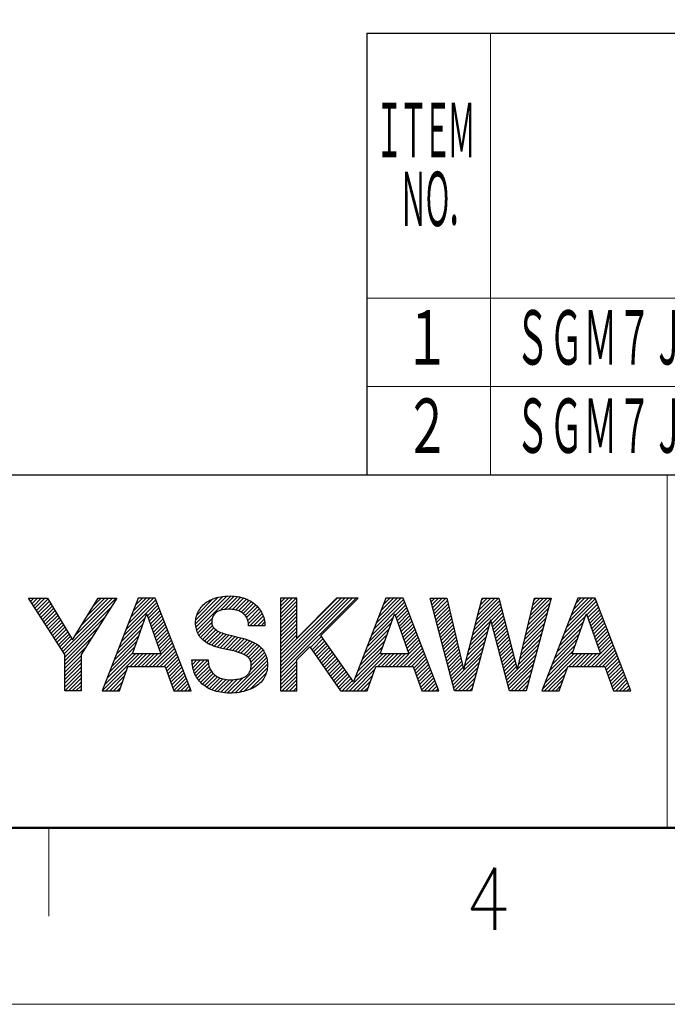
# Model space of a CAD drawing. Header units: millimetres. Extents: x 0 to 840, y 0 to 594.
# Tile 6 of 139: x 317 to 390, y 0 to 112. Entities that reach past the tile are written whole.
import ezdxf

# ---------------------------------------------------------------- set-up
doc = ezdxf.new("R2010")
doc.units = ezdxf.units.MM
doc.header["$LTSCALE"] = 0.36378
doc.layers.add('NoLayerName_001', color=7, linetype='Continuous')
doc.styles.get("Standard").update_dxf_attribs({"font": 'txt', "bigfont": 'extfont2'})

msp = doc.modelspace()

# ---------------------------------------------------------------- linework, layer by layer
at = {"layer": 'NoLayerName_001', "color": 7, "linetype": 'Continuous', "lineweight": 25}
for p, q in [((356, 110), (356, 60)), ((356, 110), (820, 110)), ((50, 60), (820, 60)), ((317.6831, 45.9997), (319.828, 45.9997)), ((321.8025, 39.6261), (317.6831, 45.9997)), ((317.7514, 45.894), (317.8571, 45.9997)), ((317.918, 45.6363), (318.2814, 45.9997)), ((318.0845, 45.3786), (318.7056, 45.9997)), ((318.2511, 45.1209), (319.1299, 45.9997)), ((318.4176, 44.8632), (319.5542, 45.9997)), ((318.5842, 44.6055), (319.8849, 45.9063)), ((319.828, 45.9997), (322.6899, 41.2994)), ((321.5823, 39.9669), (327.613, 45.9975)), ((322.6899, 41.2994), (325.5653, 45.9987)), ((323.004, 41.8128), (327.189, 45.9978)), ((327.7032, 45.9975), (323.64, 39.6321)), ((323.6728, 42.9059), (326.7649, 45.998)), ((324.3417, 43.9991), (326.3409, 45.9983)), ((325.0105, 45.0922), (325.9169, 45.9985)), ((325.5653, 45.9987), (327.7032, 45.9975)), ((330.0894, 45.9975), (326.0412, 35.5136)), ((328.7116, 42.4292), (332.1111, 45.8288)), ((328.9784, 43.1204), (331.8557, 45.9976)), ((329.2453, 43.8115), (331.4314, 45.9976)), ((329.5122, 44.5026), (331.0071, 45.9975)), ((329.779, 45.1938), (330.5828, 45.9975)), ((330.0459, 45.8849), (330.1585, 45.9975)), ((332.0459, 45.9976), (330.0894, 45.9975)), ((336.096, 35.5148), (332.0459, 45.9976)), ((336.615, 43.1202), (339.7016, 46.2067)), ((336.6366, 43.566), (339.1771, 46.1065)), ((336.6524, 42.7333), (340.1545, 46.2354)), ((336.7402, 42.3969), (340.5944, 46.251)), ((336.7698, 44.1235), (338.5653, 45.919)), ((339.3471, 44.5795), (340.9899, 46.2223)), ((339.8933, 44.7014), (341.3728, 46.1809)), ((340.3631, 44.747), (341.721, 46.1048)), ((340.7755, 44.7351), (342.0492, 46.0088)), ((341.1337, 44.669), (342.356, 45.8913)), ((341.4625, 44.5736), (342.6478, 45.7589)), ((348.0686, 45.9977), (346.2297, 45.9977)), ((346.2297, 45.9977), (346.2297, 35.5134)), ((346.2297, 45.9466), (346.2807, 45.9977)), ((346.2297, 45.5224), (346.705, 45.9977)), ((346.2297, 45.0981), (347.1293, 45.9977)), ((346.2297, 44.6738), (347.5535, 45.9977)), ((346.2297, 44.2496), (347.9778, 45.9977)), ((346.2297, 39.5827), (352.6447, 45.9976)), ((346.2297, 39.1584), (353.0689, 45.9976)), ((346.2297, 38.7341), (353.4932, 45.9976)), ((346.2297, 38.3099), (353.9174, 45.9976)), ((346.2297, 37.8856), (354.3417, 45.9976)), ((346.2297, 37.4613), (354.766, 45.9976)), ((348.0686, 41.4655), (348.0686, 45.9977)), ((352.5716, 45.9976), (348.0686, 41.4655)), ((350.8026, 41.7706), (355.0041, 45.9976)), ((355.0041, 45.9976), (352.5716, 45.9976)), ((358.1491, 45.9975), (354.4939, 36.5316)), ((356.8079, 42.5241), (360.1544, 45.8707)), ((357.0748, 43.2153), (359.8571, 45.9976)), ((357.3417, 43.9064), (359.4328, 45.9976)), ((357.6086, 44.5976), (359.0085, 45.9975)), ((357.8754, 45.2887), (358.5842, 45.9975)), ((358.1423, 45.9799), (358.1599, 45.9975)), ((360.1054, 45.9976), (358.1491, 45.9975)), ((364.1557, 35.5148), (360.1054, 45.9976)), ((363.1509, 45.9977), (365.0313, 45.9977)), ((365.9301, 35.5136), (363.1509, 45.9977)), ((363.1719, 45.9183), (363.2513, 45.9977)), ((363.2608, 45.5829), (363.6756, 45.9977)), ((363.3497, 45.2476), (364.0998, 45.9977)), ((363.4386, 44.9122), (364.5241, 45.9977)), ((363.5275, 44.5769), (364.9484, 45.9977)), ((365.0313, 45.9977), (366.9378, 37.9821)), ((366.9685, 37.9821), (369.0594, 45.9977)), ((368.414, 43.5236), (370.8881, 45.9977)), ((368.5637, 44.0976), (370.4638, 45.9977)), ((368.7135, 44.6716), (370.0395, 45.9977)), ((368.8632, 45.2456), (369.6153, 45.9977)), ((369.0129, 45.8196), (369.191, 45.9977)), ((369.0594, 45.9977), (370.9295, 45.9977)), ((370.9295, 45.9977), (373.0133, 37.9821)), ((373.0506, 37.9845), (374.9521, 45.9977)), ((376.837, 45.9977), (374.0418, 35.5136)), ((374.3686, 43.5385), (376.8278, 45.9977)), ((374.5006, 44.0948), (376.4035, 45.9977)), ((374.6325, 44.651), (375.9792, 45.9977)), ((374.7645, 45.2073), (375.555, 45.9977)), ((374.8965, 45.7635), (375.1307, 45.9977)), ((374.9521, 45.9977), (376.837, 45.9977)), ((379.8623, 45.9975), (375.8141, 35.5136)), ((378.5688, 42.6475), (381.8467, 45.9254)), ((378.8356, 43.3387), (381.4945, 45.9976)), ((379.1025, 44.0298), (381.0703, 45.9975)), ((379.3694, 44.7209), (380.646, 45.9975)), ((379.6363, 45.4121), (380.2217, 45.9975)), ((381.8188, 45.9976), (379.8623, 45.9975)), ((385.8689, 35.5148), (381.8188, 45.9976)), ((318.7508, 44.3478), (320.0455, 45.6426)), ((318.9173, 44.0901), (320.2061, 45.3788)), ((319.0839, 43.8324), (320.3666, 45.1151)), ((319.2504, 43.5747), (320.5272, 44.8514)), ((321.7489, 39.7092), (327.1136, 45.0739)), ((328.4447, 41.7381), (332.2293, 45.5227)), ((331.1478, 44.017), (332.3476, 45.2167)), ((331.2584, 43.7032), (332.4658, 44.9107)), ((341.7509, 44.4377), (342.914, 45.6008)), ((341.9949, 44.2575), (343.1704, 45.433)), ((342.2092, 44.0475), (343.3975, 45.2358)), ((342.3876, 43.8016), (343.6179, 45.0319)), ((342.5079, 43.4977), (343.8053, 44.795)), ((346.2297, 43.8253), (348.0686, 45.6642)), ((346.2297, 43.401), (348.0686, 45.2399)), ((346.2297, 42.9768), (348.0686, 44.8157)), ((356.541, 41.833), (360.2727, 45.5646)), ((359.1923, 44.06), (360.3909, 45.2586)), ((359.3029, 43.7463), (360.5092, 44.9526)), ((359.4134, 43.4326), (360.6274, 44.6466)), ((363.6164, 44.2415), (365.0969, 45.722)), ((363.7053, 43.9061), (365.1784, 45.3792)), ((363.7942, 43.5708), (365.26, 45.0365)), ((363.8831, 43.2354), (365.3415, 44.6938)), ((367.9648, 41.8017), (371.1836, 45.0204)), ((368.1146, 42.3757), (371.0961, 45.3572)), ((368.2643, 42.9497), (371.0085, 45.6939)), ((370.0322, 43.4448), (371.2711, 44.6837)), ((374.1046, 42.426), (376.5319, 44.8533)), ((374.2366, 42.9822), (376.6861, 45.4318)), ((378.3019, 41.9564), (381.9649, 45.6194)), ((380.8859, 44.1162), (382.0831, 45.3134)), ((380.9964, 43.8024), (382.2014, 45.0073)), ((381.107, 43.4887), (382.3196, 44.7013)), ((319.417, 43.317), (320.6877, 44.5877)), ((319.5836, 43.0593), (320.8483, 44.324)), ((319.7501, 42.8016), (321.0089, 44.0603)), ((319.9167, 42.5439), (321.1694, 43.7966)), ((320.0833, 42.2862), (321.33, 43.5329)), ((321.8025, 39.3386), (326.3648, 43.9009)), ((328.1778, 41.0469), (330.8997, 43.7688)), ((329.4562, 39.6882), (331.0488, 44.1904)), ((331.0488, 44.1904), (331.0867, 44.1904)), ((331.0867, 44.1904), (332.6729, 39.6882)), ((331.3689, 43.3895), (332.584, 44.6046)), ((331.4794, 43.0758), (332.7023, 44.2986)), ((331.59, 42.762), (332.8205, 43.9926)), ((331.7005, 42.4483), (332.9388, 43.6866)), ((336.8484, 42.0807), (338.5045, 43.7369)), ((342.5807, 43.1462), (343.9854, 44.5508)), ((342.7512, 42.8924), (344.1301, 44.2713)), ((343.1749, 42.8918), (344.2607, 43.9777)), ((343.5985, 42.8912), (344.3567, 43.6493)), ((346.2297, 42.5525), (348.0686, 44.3914)), ((346.2297, 42.1283), (348.0686, 43.9671)), ((346.2297, 41.704), (348.0686, 43.5429)), ((356.2741, 41.1418), (358.9913, 43.859)), ((357.5156, 39.6882), (359.1086, 44.1904)), ((359.1086, 44.1904), (359.1464, 44.1904)), ((359.1464, 44.1904), (360.7326, 39.6882)), ((359.5239, 43.1188), (360.7456, 44.3406)), ((359.6345, 42.8051), (360.8639, 44.0345)), ((359.745, 42.4914), (360.9821, 43.7285)), ((363.972, 42.9), (365.423, 44.351)), ((364.0609, 42.5647), (365.5045, 44.0083)), ((364.1498, 42.2293), (365.586, 43.6655)), ((369.9785, 43.5318), (367.8244, 35.5136)), ((370.0092, 43.5318), (369.9785, 43.5318)), ((372.1374, 35.5136), (370.0092, 43.5318)), ((370.1212, 43.1095), (371.3587, 44.347)), ((370.2102, 42.7743), (371.4462, 44.0102)), ((370.2992, 42.439), (371.5337, 43.6735)), ((373.8406, 41.3135), (376.2234, 43.6963)), ((373.9726, 41.8697), (376.3776, 44.2748)), ((378.035, 41.2653), (380.746, 43.9762)), ((379.229, 39.6882), (380.8217, 44.1904)), ((380.8217, 44.1904), (380.8598, 44.1904)), ((380.8598, 44.1904), (382.4458, 39.6882)), ((381.2175, 43.1749), (382.4378, 44.3953)), ((381.328, 42.8612), (382.5561, 44.0893)), ((381.4385, 42.5475), (382.6743, 43.7832)), ((320.2498, 42.0285), (321.4905, 43.2692)), ((320.4164, 41.7708), (321.6511, 43.0055)), ((320.5829, 41.5131), (321.8117, 42.7418)), ((320.7495, 41.2554), (321.9722, 42.4781)), ((321.8025, 38.9143), (325.616, 42.7278)), ((327.6441, 39.6647), (330.4352, 42.4558)), ((327.9109, 40.3558), (330.6674, 43.1123)), ((331.811, 42.1346), (333.057, 43.3805)), ((331.9215, 41.8208), (333.1752, 43.0745)), ((332.0321, 41.5071), (333.2935, 42.7685)), ((332.1426, 41.1934), (333.4117, 42.4625)), ((337.0002, 41.8083), (338.4436, 43.2517)), ((337.1782, 41.5621), (338.5188, 42.9026)), ((337.3772, 41.3368), (338.68, 42.6396)), ((337.6121, 41.1474), (338.8987, 42.4341)), ((344.0222, 42.8906), (344.42, 43.2884)), ((344.4459, 42.89), (344.4564, 42.9005)), ((346.2297, 41.2797), (348.0686, 43.1186)), ((346.2297, 40.8555), (348.0686, 42.6943)), ((355.7403, 39.7595), (358.5267, 42.5459)), ((356.0072, 40.4506), (358.759, 43.2025)), ((359.8555, 42.1776), (361.1004, 43.4225)), ((359.9661, 41.8639), (361.2186, 43.1165)), ((360.0766, 41.5502), (361.3368, 42.8104)), ((360.1871, 41.2365), (361.4551, 42.5044)), ((364.2387, 41.894), (365.6676, 43.3228)), ((364.3276, 41.5586), (365.7491, 42.98)), ((364.4165, 41.2232), (365.8306, 42.6373)), ((367.6654, 40.6537), (369.7709, 42.7593)), ((367.8151, 41.2277), (369.9268, 43.3394)), ((370.3882, 42.1037), (371.6213, 43.3368)), ((370.4772, 41.7685), (371.7088, 43.0001)), ((370.5662, 41.4332), (371.7963, 42.6633)), ((373.5766, 40.2009), (375.9149, 42.5393)), ((373.7086, 40.7572), (376.0692, 43.1178)), ((377.5013, 39.883), (380.2814, 42.6631)), ((377.7682, 40.5741), (380.5137, 43.3197)), ((381.5491, 42.2337), (382.7925, 43.4772)), ((381.6596, 41.92), (382.9108, 43.1712)), ((381.7701, 41.6062), (383.029, 42.8651)), ((381.8806, 41.2925), (383.1473, 42.5591)), ((320.9161, 40.9977), (322.1328, 42.2144)), ((321.0826, 40.74), (322.2933, 41.9507)), ((321.2492, 40.4823), (322.4539, 41.687)), ((321.4157, 40.2246), (322.6145, 41.4233)), ((321.8025, 38.4901), (324.8672, 41.5547)), ((327.3772, 38.9735), (330.203, 41.7993)), ((332.2531, 40.8796), (333.5299, 42.1564)), ((332.3637, 40.5659), (333.6482, 41.8504)), ((332.4742, 40.2522), (333.7664, 41.5444)), ((337.854, 40.9651), (339.1631, 42.2742)), ((338.1339, 40.8207), (339.4499, 42.1367)), ((338.414, 40.6765), (339.7602, 42.0227)), ((338.7282, 40.5665), (340.0883, 41.9265)), ((339.0425, 40.4565), (340.4253, 41.8393)), ((339.3777, 40.3674), (340.7654, 41.7552)), ((339.7197, 40.2852), (341.1065, 41.672)), ((340.0629, 40.2041), (341.4448, 41.5861)), ((340.4149, 40.1319), (341.7803, 41.4972)), ((340.7583, 40.051), (342.1157, 41.4084)), ((341.0981, 39.9665), (342.4346, 41.303)), ((346.2297, 40.4312), (348.0686, 42.2701)), ((346.2297, 40.0069), (348.0686, 41.8458)), ((349.6156, 40.423), (350.869, 41.6764)), ((349.7887, 40.1718), (351.0444, 41.4275)), ((354.4939, 36.5316), (350.8026, 41.7706)), ((355.4734, 39.0683), (358.2944, 41.8893)), ((360.2977, 40.9227), (361.5733, 42.1984)), ((360.4082, 40.609), (361.6916, 41.8924)), ((360.5187, 40.2953), (361.8098, 41.5863)), ((360.6293, 39.9815), (361.928, 41.2803)), ((364.5054, 40.8879), (365.9121, 42.2946)), ((364.5943, 40.5525), (365.9937, 41.9518)), ((364.6832, 40.2171), (366.0752, 41.6091)), ((367.3659, 39.5057), (369.4593, 41.599)), ((367.5157, 40.0797), (369.6151, 42.1791)), ((370.6552, 41.0979), (371.8839, 42.3266)), ((370.7442, 40.7626), (371.9714, 41.9899)), ((370.8332, 40.4274), (372.0589, 41.6531)), ((370.9221, 40.0921), (372.1465, 41.3164)), ((373.3126, 39.0884), (375.6065, 41.3823)), ((373.4446, 39.6447), (375.7607, 41.9608)), ((376.9676, 38.5007), (379.8169, 41.3501)), ((377.2344, 39.1919), (380.0492, 42.0066)), ((381.9912, 40.9788), (383.2655, 42.2531)), ((382.1017, 40.665), (383.3837, 41.9471)), ((382.2122, 40.3513), (383.502, 41.641)), ((382.3227, 40.0375), (383.6202, 41.335)), ((321.8025, 38.0658), (324.1184, 40.3817)), ((326.8435, 37.5913), (329.7385, 40.4863)), ((327.1103, 38.2824), (329.9707, 41.1428)), ((331.3424, 38.2718), (334.0029, 40.9323)), ((331.7666, 38.2718), (334.1211, 40.6263)), ((332.1909, 38.2718), (334.2394, 40.3203)), ((332.5847, 39.9384), (333.8847, 41.2384)), ((341.436, 39.8801), (342.7444, 41.1886)), ((341.7444, 39.7643), (343.0432, 41.0631)), ((342.0518, 39.6474), (343.3196, 40.9152)), ((342.3163, 39.4877), (343.5844, 40.7558)), ((342.5525, 39.2996), (343.8225, 40.5696)), ((342.7416, 39.0645), (344.0412, 40.3641)), ((348.0686, 39.0198), (349.5532, 40.5135)), ((349.5532, 40.5135), (352.9995, 35.5136)), ((349.9618, 39.9207), (351.2197, 41.1786)), ((350.1349, 39.6695), (351.3951, 40.9297)), ((350.308, 39.4184), (351.5705, 40.6808)), ((350.4811, 39.1672), (351.7458, 40.4319)), ((350.6543, 38.9161), (351.9212, 40.183)), ((354.9396, 37.686), (357.8298, 40.5762)), ((355.2065, 38.3772), (358.0621, 41.2327)), ((359.3438, 38.2718), (362.0463, 40.9743)), ((359.7681, 38.2718), (362.1645, 40.6683)), ((360.1923, 38.2718), (362.2828, 40.3622)), ((364.7721, 39.8818), (366.1567, 41.2663)), ((364.861, 39.5464), (366.2382, 40.9236)), ((364.9499, 39.211), (366.3197, 40.5808)), ((365.0388, 38.8757), (366.4013, 40.2381)), ((367.0665, 38.3577), (369.1476, 40.4388)), ((367.2162, 38.9317), (369.3034, 41.0189)), ((371.0111, 39.7568), (372.234, 40.9797)), ((371.1001, 39.4215), (372.3216, 40.643)), ((371.1891, 39.0863), (372.4091, 40.3062)), ((371.8121, 36.7393), (375.298, 40.2253)), ((373.1806, 38.5322), (375.4522, 40.8038)), ((376.7007, 37.8096), (379.5847, 40.6936)), ((381.4055, 38.2718), (383.8567, 40.7229)), ((381.8298, 38.2718), (383.9749, 40.4169)), ((382.4333, 39.7238), (383.7384, 41.029)), ((321.8025, 35.5134), (321.8025, 39.6261)), ((321.8025, 37.6415), (323.64, 39.4789)), ((321.8025, 37.2173), (323.64, 39.0547)), ((323.64, 39.6321), (323.64, 35.5134)), ((326.0429, 35.5179), (330.2132, 39.6882)), ((326.3097, 36.209), (329.7889, 39.6882)), ((326.5766, 36.9001), (329.5063, 39.8298)), ((329.221, 38.2718), (330.6374, 39.6882)), ((332.6729, 39.6882), (329.4562, 39.6882)), ((329.6453, 38.2718), (331.0617, 39.6882)), ((330.0696, 38.2718), (331.4859, 39.6882)), ((330.4938, 38.2718), (331.9102, 39.6882)), ((330.9181, 38.2718), (332.3345, 39.6882)), ((332.6152, 38.2718), (334.3576, 40.0143)), ((333.0394, 38.2718), (334.4759, 39.7082)), ((333.2479, 38.056), (334.5941, 39.4022)), ((333.3585, 37.7423), (334.7123, 39.0962)), ((340.6374, 35.2631), (344.6375, 39.2633)), ((342.8056, 37.8556), (344.5423, 39.5923)), ((342.8624, 38.761), (344.237, 40.1356)), ((342.8959, 38.3703), (344.398, 39.8723)), ((350.8274, 38.6649), (352.0966, 39.9341)), ((351.0005, 38.4138), (352.2719, 39.6852)), ((351.1736, 38.1626), (352.4473, 39.4363)), ((351.3467, 37.9115), (352.6227, 39.1874)), ((353.6157, 35.5136), (357.7903, 39.6882)), ((354.04, 35.5136), (358.2146, 39.6882)), ((354.6727, 36.9949), (357.5975, 39.9196)), ((357.2225, 38.2718), (358.6388, 39.6882)), ((360.7326, 39.6882), (357.5156, 39.6882)), ((357.6467, 38.2718), (359.0631, 39.6882)), ((358.071, 38.2718), (359.4874, 39.6882)), ((358.4953, 38.2718), (359.9116, 39.6882)), ((358.9195, 38.2718), (360.3359, 39.6882)), ((360.6166, 38.2718), (362.401, 40.0562)), ((361.0408, 38.2718), (362.5192, 39.7502)), ((361.2924, 38.0991), (362.6375, 39.4442)), ((361.4029, 37.7854), (362.7557, 39.1381)), ((365.1277, 38.5403), (366.4828, 39.8954)), ((365.2166, 38.205), (366.5643, 39.5526)), ((365.3055, 37.8696), (366.6458, 39.2099)), ((365.6611, 36.5281), (368.9917, 39.8587)), ((365.7501, 36.1928), (368.8359, 39.2786)), ((371.2781, 38.751), (372.4966, 39.9695)), ((371.3671, 38.4157), (372.5842, 39.6328)), ((371.4561, 38.0804), (372.6717, 39.296)), ((371.901, 36.4041), (375.1438, 39.6468)), ((371.99, 36.0688), (374.9895, 39.0683)), ((375.9001, 35.7362), (379.8521, 39.6882)), ((376.1669, 36.4273), (379.4278, 39.6882)), ((376.4338, 37.1185), (379.3524, 40.037)), ((378.8599, 38.2718), (380.2763, 39.6882)), ((382.4458, 39.6882), (379.229, 39.6882)), ((379.2842, 38.2718), (380.7006, 39.6882)), ((379.7085, 38.2718), (381.1248, 39.6882)), ((380.1327, 38.2718), (381.5491, 39.6882)), ((380.557, 38.2718), (381.9734, 39.6882)), ((380.9813, 38.2718), (382.3976, 39.6882)), ((382.254, 38.2718), (384.0931, 40.1109)), ((382.6783, 38.2718), (384.2114, 39.8049)), ((382.9859, 38.1551), (384.3296, 39.4988)), ((383.0964, 37.8414), (384.4478, 39.1928)), ((321.8025, 36.793), (323.64, 38.6304)), ((321.8025, 36.3687), (323.64, 38.2062)), ((327.9794, 35.5136), (328.955, 38.2718)), ((328.955, 38.2718), (333.1719, 38.2718)), ((333.1719, 38.2718), (334.1431, 35.5148)), ((333.469, 37.4286), (334.8306, 38.7902)), ((333.5795, 37.1148), (334.9488, 38.4841)), ((333.69, 36.8011), (335.067, 38.1781)), ((336.2016, 38.8884), (336.3252, 39.012)), ((336.2422, 38.5048), (336.7495, 39.012)), ((336.2965, 38.1347), (337.1737, 39.012)), ((336.3959, 37.8099), (337.598, 39.012)), ((336.5008, 37.4905), (338.0223, 39.012)), ((336.6492, 37.2147), (338.0745, 38.6399)), ((336.7984, 36.9396), (338.1395, 38.2807)), ((336.9875, 36.7045), (338.2551, 37.972)), ((341.0977, 35.2992), (344.7049, 38.9064)), ((341.5756, 35.3528), (344.7387, 38.516)), ((342.1128, 35.4657), (344.7211, 38.0741)), ((346.2297, 37.0371), (348.0686, 38.876)), ((346.2297, 36.6128), (348.0686, 38.4517)), ((346.2297, 36.1886), (348.0686, 38.0274)), ((348.0686, 35.5134), (348.0686, 39.0198)), ((351.5198, 37.6603), (352.798, 38.9385)), ((351.6929, 37.4092), (352.9734, 38.6896)), ((351.8661, 37.158), (353.1488, 38.4407)), ((352.0392, 36.9069), (353.3241, 38.1918)), ((352.2123, 36.6557), (353.4995, 37.9429)), ((354.4642, 35.5136), (356.9011, 37.9504)), ((356.0389, 35.5136), (357.0148, 38.2718)), ((357.0148, 38.2718), (361.2316, 38.2718)), ((361.2316, 38.2718), (362.2028, 35.5148)), ((361.5135, 37.4716), (362.874, 38.8321)), ((361.624, 37.1579), (362.9922, 38.5261)), ((361.7345, 36.8441), (363.1104, 38.2201)), ((365.3944, 37.5342), (366.7273, 38.8671)), ((365.4833, 37.1989), (366.8089, 38.5244)), ((365.5722, 36.8635), (366.8904, 38.1816)), ((365.839, 35.8574), (368.68, 38.6985)), ((365.9279, 35.5221), (368.5242, 38.1184)), ((366.9378, 37.9821), (366.9685, 37.9821)), ((371.5451, 37.7452), (372.7592, 38.9593)), ((371.6341, 37.4099), (372.8468, 38.6226)), ((371.7231, 37.0746), (372.9343, 38.2859)), ((372.079, 35.7335), (374.8353, 38.4898)), ((373.0133, 37.9821), (373.0506, 37.9845)), ((376.1017, 35.5136), (378.6557, 38.0675)), ((377.7521, 35.5136), (378.7279, 38.2718)), ((378.7279, 38.2718), (382.9447, 38.2718)), ((382.9447, 38.2718), (383.9162, 35.5148)), ((383.2069, 37.5276), (384.5661, 38.8868)), ((383.3175, 37.2139), (384.6843, 38.5807)), ((383.428, 36.9002), (384.8026, 38.2747)), ((383.5386, 36.5865), (384.9208, 37.9687)), ((321.8025, 35.9445), (323.64, 37.7819)), ((321.8025, 35.5202), (323.64, 37.3576)), ((322.22, 35.5134), (323.64, 36.9334)), ((326.4628, 35.5136), (328.8094, 37.8602)), ((326.8871, 35.5136), (328.5772, 37.2037)), ((333.8005, 36.4873), (335.1853, 37.8721)), ((333.9111, 36.1736), (335.3035, 37.5661)), ((334.0216, 35.8599), (335.4218, 37.26)), ((334.1321, 35.5461), (335.54, 36.954)), ((337.1766, 36.4693), (338.4182, 37.7109)), ((337.4036, 36.2721), (338.6093, 37.4777)), ((337.6317, 36.0759), (338.8252, 37.2694)), ((337.8947, 35.9146), (339.0913, 37.1112)), ((338.1619, 35.7575), (339.3793, 36.9749)), ((338.4607, 35.6321), (339.6982, 36.8696)), ((338.7685, 35.5156), (340.0634, 36.8105)), ((339.8288, 35.3031), (341.3659, 36.8402)), ((340.2276, 35.2776), (341.9487, 36.9987)), ((342.7497, 35.6784), (344.594, 37.5227)), ((346.2297, 35.7643), (348.0686, 37.6032)), ((346.403, 35.5134), (348.0686, 37.1789)), ((352.3854, 36.4046), (353.6749, 37.694)), ((352.5585, 36.1534), (353.8502, 37.4451)), ((352.7316, 35.9023), (354.0256, 37.1962)), ((352.9047, 35.6511), (354.201, 36.9473)), ((354.8885, 35.5136), (356.6688, 37.2938)), ((361.845, 36.5304), (363.2287, 37.9141)), ((361.9555, 36.2167), (363.3469, 37.608)), ((362.0661, 35.9029), (363.4652, 37.302)), ((362.1766, 35.5892), (363.5834, 36.996)), ((366.3436, 35.5136), (368.3683, 37.5383)), ((366.7679, 35.5136), (368.2125, 36.9582)), ((372.2833, 35.5136), (374.6811, 37.9113)), ((372.7076, 35.5136), (374.5268, 37.3328)), ((376.526, 35.5136), (378.4234, 37.411)), ((383.6491, 36.2727), (385.039, 37.6627)), ((383.7596, 35.959), (385.1573, 37.3566)), ((383.8702, 35.6453), (385.2755, 37.0506)), ((322.6442, 35.5134), (323.64, 36.5091)), ((323.0685, 35.5134), (323.64, 36.0848)), ((327.3113, 35.5136), (328.345, 36.5473)), ((327.7356, 35.5136), (328.1128, 35.8908)), ((334.5251, 35.5148), (335.6582, 36.648)), ((334.9494, 35.5148), (335.7765, 36.3419)), ((335.3736, 35.5148), (335.8947, 36.0359)), ((335.7979, 35.5148), (336.0129, 35.7299)), ((339.1039, 35.4268), (340.4484, 36.7712)), ((339.4551, 35.3537), (340.8969, 36.7955)), ((343.8427, 36.3472), (343.9993, 36.5038)), ((346.8273, 35.5134), (348.0686, 36.7546)), ((347.2516, 35.5134), (348.0686, 36.3304)), ((347.6758, 35.5134), (348.0686, 35.9061)), ((353.1915, 35.5136), (354.3763, 36.6985)), ((355.3128, 35.5136), (356.4365, 36.6373)), ((355.737, 35.5136), (356.2042, 35.9808)), ((362.5265, 35.5148), (363.7016, 36.69)), ((362.9508, 35.5148), (363.8199, 36.3839)), ((363.3751, 35.5148), (363.9381, 36.0779)), ((363.7993, 35.5148), (364.0564, 35.7719)), ((367.1922, 35.5136), (368.0567, 36.3781)), ((367.6164, 35.5136), (367.9008, 35.798)), ((373.1319, 35.5136), (374.3726, 36.7543)), ((373.5561, 35.5136), (374.2184, 36.1758)), ((376.9502, 35.5136), (378.1911, 36.7545)), ((377.3745, 35.5136), (377.9588, 36.0979)), ((384.164, 35.5148), (385.3937, 36.7446)), ((384.5883, 35.5148), (385.512, 36.4386)), ((385.0125, 35.5148), (385.6302, 36.1325)), ((385.4368, 35.5148), (385.7484, 35.8265)), ((323.64, 35.5134), (321.8025, 35.5134)), ((323.4928, 35.5134), (323.64, 35.6606)), ((326.0412, 35.5136), (327.9794, 35.5136)), ((334.1431, 35.5148), (336.096, 35.5148)), ((346.2297, 35.5134), (348.0686, 35.5134)), ((352.9995, 35.5136), (356.0389, 35.5136)), ((362.2028, 35.5148), (364.1557, 35.5148)), ((367.8244, 35.5136), (365.9301, 35.5136)), ((374.0418, 35.5136), (372.1374, 35.5136)), ((373.9804, 35.5136), (374.0641, 35.5973)), ((375.8141, 35.5136), (377.7521, 35.5136)), ((383.9162, 35.5148), (385.8689, 35.5148)), ((385.8611, 35.5148), (385.8667, 35.5205))]:
    msp.add_line(p, q, dxfattribs=at)
at = {"layer": 'NoLayerName_001', "color": 2, "linetype": 'Continuous', "lineweight": 13}
for p, q in [((370, 110), (370, 60)), ((356, 80), (820, 80)), ((356, 70), (468, 70)), ((390, 60), (390, 20)), ((320, 20), (320, 10))]:
    msp.add_line(p, q, dxfattribs=at)
at = {"layer": 'NoLayerName_001', "color": 7, "linetype": 'Continuous', "lineweight": 50}
msp.add_line((820, 20), (50, 20), dxfattribs=at)
at = {"layer": 'NoLayerName_001', "color": 7, "linetype": 'Continuous', "lineweight": 13}
msp.add_line((840, 0), (0, 0), dxfattribs=at)
at = {"layer": 'NoLayerName_001', "color": 7, "linetype": 'Continuous', "lineweight": 25}
for points in [[(336.6088, 43.2596), (336.6125, 43.3827), (336.6275, 43.5441), (336.654, 43.7119), (336.6917, 43.882), (336.7403, 44.0517), (336.7992, 44.2188), (336.868, 44.382), (336.9464, 44.5404), (337.034, 44.6932), (337.1306, 44.8401), (337.236, 44.9808), (337.3502, 45.1151), (337.473, 45.2427), (337.6046, 45.3637), (337.745, 45.4779), (337.8943, 45.5852), (338.0529, 45.6854), (338.221, 45.7785), (338.3989, 45.8643), (338.5868, 45.9425), (338.7852, 46.0128), (338.9946, 46.0751), (339.2152, 46.1289), (339.4476, 46.174), (339.6922, 46.2098), (339.9495, 46.236), (340.2201, 46.2521), (340.5043, 46.2576), (340.7511, 46.2521), (340.9928, 46.2356), (341.2288, 46.2085), (341.4589, 46.171), (341.5732, 46.1481), (341.7936, 46.0954), (342.0071, 46.033), (342.2133, 45.9613), (342.4119, 45.8805), (342.6027, 45.7911), (342.7853, 45.6933), (342.9594, 45.5875), (343.1249, 45.4741), (343.2814, 45.3535), (343.4289, 45.2259), (343.567, 45.0919), (343.6957, 44.9516), (343.8148, 44.8055), (343.9241, 44.6539), (344.0236, 44.497), (344.1131, 44.3351), (344.1926, 44.1686), (344.2619, 43.9976), (344.3209, 43.8224), (344.3695, 43.6432), (344.4076, 43.4602), (344.435, 43.2735), (344.4517, 43.0834), (344.4574, 42.89), (342.6095, 42.8926), (342.6042, 43.0497), (342.5882, 43.2001), (342.5763, 43.2728), (342.5619, 43.3438), (342.5257, 43.4809), (342.4798, 43.6115), (342.4245, 43.7357), (342.36, 43.8536), (342.2863, 43.9653), (342.2035, 44.0707), (342.1117, 44.1696), (342.0108, 44.2621), (341.9009, 44.3478), (341.782, 44.4264), (341.6541, 44.4976), (341.5174, 44.561), (341.372, 44.6161), (341.2184, 44.6624), (341.0568, 44.6994), (340.8877, 44.7267), (340.7119, 44.7437), (340.53, 44.7501), (340.5152, 44.7501), (340.2854, 44.7458), (340.0565, 44.7317), (339.8509, 44.7088), (339.6662, 44.6779), (339.5004, 44.6397), (339.3517, 44.5947), (339.2183, 44.5435), (339.0987, 44.4864), (338.9916, 44.4235), (338.8959, 44.3547), (338.8104, 44.28), (338.7713, 44.2404), (338.7345, 44.1991), (338.6678, 44.1118), (338.6099, 44.0177), (338.5604, 43.9162), (338.5193, 43.8062), (338.4865, 43.6868), (338.4624, 43.5569), (338.4474, 43.415), (338.4423, 43.2596), (338.4477, 43.1552), (338.4638, 43.0555), (338.4903, 42.9598), (338.5272, 42.8674), (338.5747, 42.7779), (338.6332, 42.6908), (338.7035, 42.6059), (338.7863, 42.523), (338.8828, 42.4419), (338.9938, 42.3626), (339.1208, 42.2853), (339.2649, 42.2102), (339.4274, 42.1375), (339.6098, 42.0673), (339.8137, 41.9998), (340.0419, 41.9345), (340.3026, 41.8688), (340.3032, 41.8686), (340.5043, 41.8188), (340.8319, 41.7362), (341.0913, 41.6744), (341.553, 41.5637), (341.9073, 41.4718), (342.2099, 41.3845), (342.4779, 41.2975), (342.7193, 41.2089), (342.9389, 41.1178), (343.1397, 41.0235), (343.3239, 40.9258), (343.4931, 40.8244), (343.6486, 40.7191), (343.7915, 40.6096), (343.9228, 40.4958), (344.043, 40.3774), (344.153, 40.254), (344.2531, 40.1255), (344.3437, 39.9915), (344.4252, 39.8514), (344.4976, 39.7049), (344.561, 39.5514), (344.6154, 39.3904), (344.6607, 39.2214), (344.6966, 39.0436), (344.7227, 38.8566), (344.7388, 38.6599), (344.7442, 38.4528), (344.7387, 38.2551), (344.7319, 38.159), (344.7225, 38.0647), (344.6959, 37.8817), (344.6592, 37.7055), (344.6126, 37.5359), (344.5564, 37.3725), (344.4906, 37.215), (344.4153, 37.0632), (344.3303, 36.9168), (344.2357, 36.7756), (344.1313, 36.6396), (344.0168, 36.5086), (343.8921, 36.3827), (343.757, 36.2618), (343.611, 36.1461), (343.4541, 36.0357), (343.2858, 35.9309), (343.1062, 35.832), (342.915, 35.7393), (342.7121, 35.6531), (342.4978, 35.5741), (342.2722, 35.5026), (342.0359, 35.4393), (341.7896, 35.3846), (341.5344, 35.3392), (341.2717, 35.3037), (341.0033, 35.2784), (340.7317, 35.2637), (340.5043, 35.2599), (340.224, 35.2654), (339.9545, 35.2816), (339.6954, 35.3081), (339.4466, 35.3445), (339.2078, 35.3906), (338.9787, 35.4459), (338.7593, 35.5101), (338.5494, 35.5831), (338.3488, 35.6644), (338.1574, 35.7539), (337.9748, 35.8513), (337.8011, 35.9565), (337.6361, 36.0693), (337.4798, 36.1895), (337.3319, 36.317), (337.1926, 36.4518), (337.0619, 36.5936), (336.9397, 36.7424), (336.8261, 36.8981), (336.7213, 37.0605), (336.6254, 37.2295)], [(336.6254, 37.2295), (336.5386, 37.4049), (336.4611, 37.5865), (336.393, 37.7741), (336.3347, 37.9673), (336.2864, 38.1658), (336.2483, 38.369), (336.2207, 38.5766), (336.2038, 38.7879), (336.1978, 39.0023), (336.1978, 39.012), (338.0379, 39.012), (338.0434, 38.8296), (338.0594, 38.656), (338.0856, 38.4908), (338.1215, 38.3337), (338.1431, 38.2581), (338.1669, 38.1844), (338.2215, 38.0429), (338.2849, 37.9088), (338.3571, 37.7819), (338.4379, 37.6621), (338.5274, 37.5492), (338.6255, 37.4431), (338.7324, 37.3439), (338.8481, 37.2516), (338.9727, 37.1664), (339.1063, 37.0884), (339.249, 37.018), (339.4009, 36.9555), (339.5618, 36.9012), (339.7316, 36.8557), (339.9102, 36.8193), (340.0972, 36.7927), (340.2921, 36.7761), (340.4942, 36.7702), (340.5043, 36.7702), (340.7742, 36.7755), (341.0204, 36.7908), (341.2445, 36.8153), (341.4483, 36.8481), (341.6332, 36.8886), (341.8008, 36.9361), (341.9525, 36.9901), (342.0896, 37.0502), (342.2133, 37.1162), (342.2704, 37.1513), (342.3245, 37.1878), (342.424, 37.2647), (342.5127, 37.347), (342.5913, 37.4348), (342.6605, 37.5283), (342.7207, 37.6281), (342.7723, 37.7348), (342.8155, 37.8489), (342.8502, 37.9716), (342.8764, 38.1037), (342.8936, 38.2468), (342.9016, 38.4024), (342.902, 38.4528), (342.8969, 38.5834), (342.8818, 38.7033), (342.8573, 38.8144), (342.8234, 38.9182), (342.7799, 39.0162), (342.7544, 39.0634), (342.7264, 39.1095), (342.6624, 39.1984), (342.5871, 39.2837), (342.4991, 39.3663), (342.397, 39.4468), (342.2785, 39.5257), (342.1412, 39.6034), (341.9822, 39.6805), (341.7979, 39.7573), (341.5838, 39.8342), (341.3344, 39.9117), (341.0428, 39.9906), (340.6999, 40.0716), (340.5175, 40.1108), (340.1624, 40.1836), (339.7635, 40.2679), (339.4351, 40.345), (339.146, 40.422), (338.8852, 40.5012), (338.6473, 40.5837), (338.4291, 40.6699), (338.2284, 40.7601), (338.0434, 40.8545), (337.873, 40.953), (337.7159, 41.0557), (337.5713, 41.1628), (337.4384, 41.2744), (337.3166, 41.3905), (337.2053, 41.5115), (337.104, 41.6374), (337.0123, 41.7687), (336.93, 41.9057), (336.8569, 42.0486), (336.793, 42.1981), (336.7382, 42.3545), (336.6927, 42.5184), (336.6566, 42.6904), (336.6304, 42.871), (336.6143, 43.0605), (336.6088, 43.2596)]]:
    msp.add_lwpolyline(points, dxfattribs=at)

# ---------------------------------------------------------------- texts
at = {"layer": 'NoLayerName_001', "color": 3, "lineweight": 13, "char_height": 7, "attachment_point": 7}
for s, insert, line_spacing_factor in [('\\A1;\\W0.5833;\\LＮＯＴＥＳ\\l\\P\u3000１．ＡＬＬ\u3000ＤＩＭＥＮＳＩＯＮＳ\u3000ＡＲＥ\u3000ＩＮ\u3000ＭＩＬＬＩＭＥＴＥＲＳ．\\P\u3000２．ＭＯＴＯＲ\u3000ＳＰＥＣＩＦＩＣＡＴＩＯＮＳ\u3000\u3000：９００－１７２－６０３\\P\u3000３．ＥＮＣＯＤＥＲ\u3000ＳＰＥＣＩＦＩＣＡＴＩＯＮＳ：９００－１７２－５０１（２４ＢＩＴ\u3000ＡＢＳＯＬＵＴＥ）\\P\u3000４．ＨＯＬＤＩＮＧ\u3000ＢＲＡＫＥ\u3000ＣＡＮＮＮＯＴ\u3000ＢＥ\u3000ＵＳＥＤ\u3000ＴＯ\u3000ＳＴＯＰ\u3000ＭＯＴＯＲ．\\P\u3000５．ＶＩＢＲＡＴＩＯＮ：１５μｍ\u3000ＯＲ\u3000ＢＥＬＯＷ\u3000ＡＴ\u3000ＲＡＴＥＤ\u3000ＳＰＥＥＤ．\\P\u3000６．ＭＯＴＯＲ\u3000ＣＡＢＬＥ\u3000ＡＮＤ\u3000ＥＮＣＯＤＥＲ\u3000ＣＡＢＬＥ\u3000ＡＲＥ\u3000ＯＰＴＩＯＮＡＬ．\\P\u3000７．ＲＥＡＤ\u3000ＡＮＤ\u3000ＵＮＤＥＲＳＴＡＮＤ\u3000ＤＯＣＵＭＥＮＴ\u3000ＰＡＣＫＥＤ\u3000ＷＩＴＨ\u3000ＭＯＴＯＲ\\P\u3000\u3000\u3000（ＳＡＦＥＴＹ\u3000ＰＲＥＣＡＵＴＩＯＮＳ），ＡＮＤ\u3000ＢＥ\u3000ＣＡＲＥＦＵＬ\u3000ＵＳＩＮＧ\u3000ＭＯＴＯＲ．\\P\u3000８．ＤＥＧＲＥＥＳ\u3000ＯＦ\u3000ＰＲＯＴＥＣＴＩＯＮ：ＩＰ６７\u3000ＥＸＣＥＰＴ\u3000ＦＯＲ\u3000ＳＨＡＦＴ\u3000ＯＰＥＮＩＮＧ．\\P\u3000\u3000\u3000ＭＵＳＴ\u3000ＵＳＥ\u3000ＳＰＥＣＩＦＩＥＤ\u3000ＣＯＮＮＥＣＴＯＲＳ\u3000ＦＯＲ\u3000ＭＯＴＯＲ．\\P\u3000９．ＡＴ\u3000ＴＨＥ\u3000ＴＩＭＥ\u3000ＯＦ\u3000ＤＥＬＩＶＥＲＹ\u3000ＯＦ\u3000ＭＯＴＯＲ，\u3000ＥＡＣＨ\u3000ＯＦ\u3000ＣＯＮＮＥＣＴＯＲＳ\\P\u3000\u3000\u3000ＡＲＥ\u3000ＡＴＴＡＣＨＥＤ\u3000ＰＲＯＴＥＣＴＩＶＥ\u3000ＰＡＲＴＳ．\u3000ＰＬＥＡＳＥ\u3000ＲＥＭＯＶＥ\u3000ＴＨＥＭ\\P\u3000\u3000\u3000ＢＥＦＯＲＥ\u3000ＡＴＴＡＣＨＩＮＧ\u3000ＣＡＢＬＥＳ．', (56.7507, 63.0827), 0.857143), ('\\A1;\\W0.4167;\\T0.8000;ＩＴＥＭ\\P\u3000ＮＯ．', (356.9298, 87.4875), 0.668571)]:
    msp.add_mtext(s, dxfattribs=dict(at, insert=insert, line_spacing_factor=line_spacing_factor))
for s, insert in [('\\A1;\\W0.6667;１', (360.25, 71.8)), ('\\A1;\\W0.5000;ＳＧＭ７Ｊ－１５Ｄ７Ｆ２Ｃ', (372.8, 71.8)), ('\\A1;\\W0.6667;２', (360.25, 61.8)), ('\\A1;\\W0.5000;ＳＧＭ７Ｊ－１５Ｄ７Ｆ６Ｃ', (372.8, 61.8))]:
    msp.add_mtext(s, dxfattribs=dict(at, insert=insert))
at = {"layer": 'NoLayerName_001', "color": 2, "lineweight": 13, "insert": (367.1085, 8.4521), "char_height": 7, "attachment_point": 7}
msp.add_mtext('\\A1;\\W0.8600;4', dxfattribs=at)

doc.saveas('drawing.dxf')
